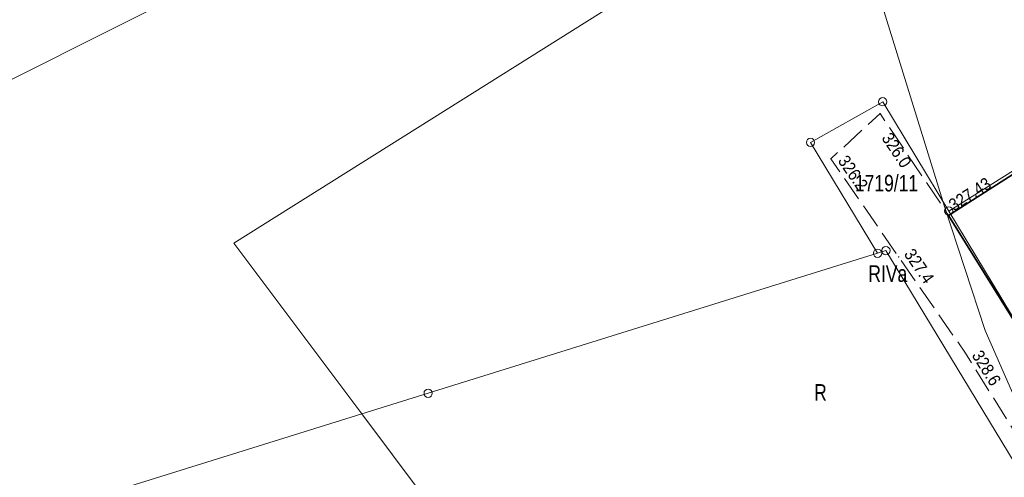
# Model space of a CAD drawing. Header units: metres. Extents: x 7423100 to 7431699, y 5527887 to 5533362.
# Tile 82 of 114: x 7428264 to 7428324, y 5529903 to 5529931. Entities that reach past the tile are written whole.
import ezdxf

# ---------------------------------------------------------------- set-up
doc = ezdxf.new("R2010")
doc.units = ezdxf.units.M
doc.header["$MEASUREMENT"] = 0
doc.linetypes.add('1.5_0.5', pattern=[2, 1.5, -0.5])
doc.linetypes.add('219-500', pattern=[0])
doc.layers.get('0').update_dxf_attribs({"color": 2, "linetype": 'CONTINUOUS', "lineweight": 5})
for name, color, linetype in [('202-punkt graniczny', 7, 'CONTINUOUS'), ('209-oznaczenie konturu klasyfikacyjnego', 7, 'CONTINUOUS'), ('210-oznaczenie konturu użytku gruntowego', 7, 'CONTINUOUS'), ('211-numer działki ewidencyjnej', 7, 'CONTINUOUS'), ('217-kontur klasyfikacyjny', 7, 'CONTINUOUS'), ('218-kontur użytku gruntowego', 7, 'CONTINUOUS'), ('219-działka ewidencyjna', 7, 'CONTINUOUS'), ('obszar utwardzony', 7, 'CONTINUOUS'), ('ogrodzenie trwałe', 7, 'CONTINUOUS'), ('pikieta naturalna', 7, 'CONTINUOUS'), ('pikieta naturalna-Atr2', 7, 'CONTINUOUS'), ('pikieta sztuczna', 7, 'CONTINUOUS'), ('pikieta sztuczna-Atr2', 7, 'CONTINUOUS'), ('przewód wodociągowy', 7, 'CONTINUOUS')]:
    doc.layers.add(name, color=color, linetype=linetype)
doc.styles.get("Standard").update_dxf_attribs({"font": 'Working1250.shx', "width": 0.75})
doc.linetypes.add('902-500', pattern='A,3.75,0,[1,ksztalty.shx,S=0.5,R=0,X=0,Y=0],3.75', length=7.5)

# ---------------------------------------------------------------- blocks, each defined once
blk = doc.blocks.new('202')
at = {"color": 0, "linetype": 'Continuous', "lineweight": 0}
blk.add_circle((0, 0), 0.25, dxfattribs=at)
blk = doc.blocks.new('PW01')
at = {"linetype": 'Continuous', "lineweight": 13}
h = blk.add_hatch(color=0, dxfattribs=at)
edge = h.paths.add_edge_path()
edge.add_arc((0, 0), 0.045, 0, 360)

msp = doc.modelspace()

# ---------------------------------------------------------------- linework, layer by layer
at = {"layer": '217-kontur klasyfikacyjny', "color": 92, "linetype": 'Continuous', "lineweight": 18, "flags": 128}
for points in [[(7428325.75, 5529947.81), (7428277.23, 5529917.33)], [(7428277.23, 5529917.33), (7428325.75, 5529947.81)], [(7428257.83, 5529924.22), (7428293.42, 5529942.05)], [(7428293.42, 5529942.05), (7428257.83, 5529924.22)], [(7428277.23, 5529917.33), (7428284.95, 5529907.02)], [(7428284.95, 5529907.02), (7428277.23, 5529917.33)], [(7428284.95, 5529907.02), (7428307.48, 5529876.94)], [(7428307.48, 5529876.94), (7428284.95, 5529907.02)]]:
    msp.add_lwpolyline(points, dxfattribs=at)
at = {"layer": '218-kontur użytku gruntowego', "color": 3, "linetype": 'Continuous', "lineweight": 18, "flags": 128}
for points in [[(7428325.75, 5529947.81), (7428277.23, 5529917.33)], [(7428277.23, 5529917.33), (7428325.75, 5529947.81)], [(7428257.83, 5529924.22), (7428293.42, 5529942.05)], [(7428293.42, 5529942.05), (7428257.83, 5529924.22)], [(7428277.23, 5529917.33), (7428284.95, 5529907.02)], [(7428284.95, 5529907.02), (7428277.23, 5529917.33)], [(7428284.95, 5529907.02), (7428307.48, 5529876.94)], [(7428307.48, 5529876.94), (7428284.95, 5529907.02)]]:
    msp.add_lwpolyline(points, dxfattribs=at)
at = {"layer": '219-działka ewidencyjna', "color": 7, "linetype": '219-500', "lineweight": 18, "flags": 128}
for points in [[(7428338.29, 5529930.5), (7428320.4, 5529919.27)], [(7428312.05, 5529923.41), (7428316.41, 5529925.86)], [(7428320.4, 5529919.27), (7428316.41, 5529925.86)], [(7428312.05, 5529923.41), (7428316.1, 5529916.72)], [(7428320.4, 5529919.27), (7428337.64, 5529890.78)], [(7428288.96, 5529908.27), (7428316.1, 5529916.72)], [(7428316.6, 5529916.88), (7428316.1, 5529916.72)], [(7428333.37, 5529889.24), (7428316.6, 5529916.88)], [(7428262.86, 5529900.14), (7428288.96, 5529908.27)]]:
    msp.add_lwpolyline(points, dxfattribs=at)
at = {"layer": 'obszar utwardzony', "color": 7, "linetype": '1.5_0.5', "lineweight": 18, "flags": 128}
msp.add_lwpolyline([(7428338.83, 5529889.13), (7428337.63, 5529891.18), (7428333.39, 5529898.01), (7428328.79, 5529905.48), (7428324.12, 5529912.98), (7428320.39, 5529919), (7428316.25, 5529925.15), (7428313.28, 5529922.42), (7428317.37, 5529916.5), (7428321.41, 5529910.69), (7428325.88, 5529903.52), (7428331, 5529895.26), (7428333.85, 5529889.9), (7428334.61, 5529887.52)], close=True, dxfattribs=at)
at = {"layer": 'ogrodzenie trwałe', "color": 7, "linetype": '902-500', "lineweight": 35, "flags": 128}
msp.add_lwpolyline([(7428349.97, 5529919.13), (7428343.21, 5529925.38), (7428337.84, 5529930.31), (7428328.42, 5529924.12), (7428320.39, 5529919), (7428324.12, 5529912.98), (7428328.79, 5529905.48), (7428333.39, 5529898.01), (7428337.63, 5529891.18)], dxfattribs=at)
at = {"layer": 'przewód wodociągowy', "color": 5, "linetype": 'Continuous', "lineweight": 18, "flags": 128}
msp.add_lwpolyline([(7428336.25, 5529877.27), (7428330.46, 5529894.14), (7428322.59, 5529912.06), (7428320.14, 5529919.54), (7428314.34, 5529938.26), (7428310.99, 5529950.77), (7428309.53, 5529954.17), (7428307.72, 5529960.09), (7428303.05, 5529970.53), (7428295.33, 5529987.25), (7428291.1, 5529993.84), (7428282.49, 5530008.34), (7428275.73, 5530023.65), (7428274.96, 5530025.53), (7428268.98, 5530040.16), (7428266.95, 5530049.43), (7428265.3, 5530058.79), (7428268.8, 5530078.81)], dxfattribs=at)

# ---------------------------------------------------------------- block references
at = {"layer": '202-punkt graniczny', "color": 7, "linetype": 'Continuous', "lineweight": 18}
for p in [(7428316.41, 5529925.86), (7428312.05, 5529923.41), (7428320.4, 5529919.27), (7428316.1, 5529916.72), (7428316.6, 5529916.88), (7428288.96, 5529908.27)]:
    msp.add_blockref('202', p, dxfattribs=at)
at = {"layer": 'pikieta naturalna', "color": 7, "linetype": 'Continuous', "lineweight": 13}
for p in [(7428316.25, 5529925.15), (7428313.28, 5529922.42), (7428317.37, 5529916.5), (7428321.41, 5529910.69)]:
    msp.add_blockref('PW01', p, dxfattribs=at)
at = {"layer": 'pikieta sztuczna', "color": 7, "linetype": 'Continuous', "lineweight": 13}
msp.add_blockref('PW01', (7428320.39, 5529919), dxfattribs=at)

# ---------------------------------------------------------------- texts
at = {"layer": '209-oznaczenie konturu klasyfikacyjnego', "color": 3, "linetype": 'Continuous', "lineweight": 18, "width": 0.79}
msp.add_text('RIVa', height=1, dxfattribs=at).set_placement((7428315.54, 5529914.99))
at = {"layer": '210-oznaczenie konturu użytku gruntowego', "color": 3, "linetype": 'Continuous', "lineweight": 18, "width": 0.79}
msp.add_text('R', height=1, dxfattribs=at).set_placement((7428312.27, 5529907.82))
at = {"layer": '211-numer działki ewidencyjnej', "color": 7, "linetype": 'Continuous', "lineweight": 18, "width": 0.79}
msp.add_text('1719/11', height=1, dxfattribs=at).set_placement((7428314.73, 5529920.45))
at = {"layer": 'pikieta naturalna-Atr2', "color": 7, "width": 0.9}
for s, rotation, p in [('326.0', 303.947, (7428316.31, 5529923.67)), ('326.2', 304.639, (7428313.67, 5529922.29)), ('327.4', 304.812, (7428317.66, 5529916.66)), ('328.6', 301.94, (7428321.76, 5529910.56))]:
    msp.add_text(s, height=0.75, rotation=rotation, dxfattribs=at).set_placement(p)
at = {"layer": 'pikieta sztuczna-Atr2', "color": 7, "width": 0.9}
msp.add_text('327.43', height=0.75, rotation=32.522, dxfattribs=at).set_placement((7428320.71, 5529919.23))

doc.saveas('drawing.dxf')
